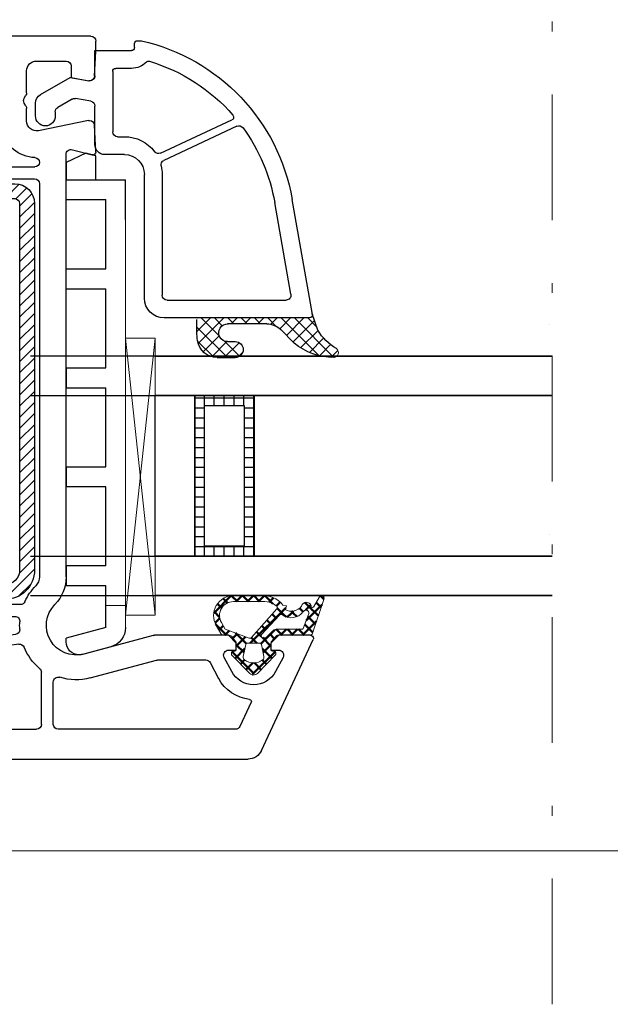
# Model space of a CAD drawing. Header units: millimetres. Extents: x -1427 to 10229, y -1578 to 5221.
# Tile 49 of 129: x 1488.58 to 1494.55, y -603.87 to -593.93. Entities that reach past the tile are written whole.
import ezdxf
from ezdxf import colors
from ezdxf.entities.mleader import LeaderData, LeaderLine
from ezdxf.math import Vec2, Vec3

# ---------------------------------------------------------------- set-up
doc = ezdxf.new("R2010")
doc.units = ezdxf.units.MM
doc.linetypes.add('AUSGEZOGEN', pattern=[0])
doc.linetypes.add('DASHDOT', pattern=[25.4, 12.7, -6.35, 0, -6.35])
for name, color, linetype in [('01TNR-01', 2, 'AUSGEZOGEN'), ('093200', 7, 'Continuous'), ('1', 7, 'Continuous'), ('10TNR-01', 7, 'AUSGEZOGEN'), ('HP122', 2, 'Continuous'), ('listwa', 5, 'Continuous'), ('VEKA_G_S1', 3, 'Continuous'), ('VEKA_G_S2', 92, 'Continuous'), ('VEKA_G_S3', 71, 'Continuous'), ('VEKA_G_S4', 3, 'Continuous'), ('VEKA_GLASSDISTANCER', 5, 'Continuous'), ('VEKA_GLASSDISTANCER_INSIDE', 5, 'Continuous'), ('VEKA_HATCH_ALU', 5, 'Continuous'), ('VEKA_POLYSULFID', 94, 'Continuous')]:
    doc.layers.add(name, color=color, linetype=linetype)
for name, color, linetype, lineweight in [('A_wymiary', 7, 'Continuous', 5), ('AM_0', 7, 'Continuous', 50), ('AT_1_2_WYMIARY_I_OPISY', 1, 'Continuous', 5), ('przerywana szyba', 7, 'DASHDOT', 15)]:
    doc.layers.add(name, color=color, linetype=linetype, lineweight=lineweight)
doc.styles.add('SIMPLEX', font='simplex.shx', dxfattribs={"width": 0.77})

# ---------------------------------------------------------------- blocks, each defined once
blk = doc.blocks.new('ad_dichtung')
at = {"layer": 'AM_0'}
h = blk.add_hatch(dxfattribs=at)
h.set_pattern_fill('ANSI37', color=256, scale=0.25, style=0)
h.set_pattern_definition([(45, (-59.8216, -111.7718), (-0.561266, 0.561266), []), (135, (-59.8216, -111.7718), (-0.561266, -0.561266), [])])
edge = h.paths.add_edge_path()
edge.add_arc((-1.45, -7.65), 0.15, 90, 180)
edge.add_line((-1.6, -7.65), (-1.6, -7.85))
edge.add_arc((-1.75, -7.85), 0.15, 270, 360, ccw=False)
edge.add_line((-1.75, -8), (-1.9, -8))
edge.add_arc((-1.9, -7.85), 0.15, 219.842, 270, ccw=False)
edge.add_line((-2.015, -7.946), (-3.861, -6.134))
edge.add_arc((-3.4, -5.75), 0.6, 180, 219.84201, ccw=False)
edge.add_arc((-3.4, -5.75), 0.6, 140.1573, 180, ccw=False)
edge.add_line((-3.861, -5.366), (-1.994, -3.533))
edge.add_arc((-1.9, -3.65), 0.15, 90, 128.78513, ccw=False)
edge.add_line((-1.9, -3.5), (-1.75, -3.5))
edge.add_arc((-1.75, -3.65), 0.15, 0, 90, ccw=False)
edge.add_line((-1.6, -3.65), (-1.6, -3.85))
edge.add_arc((-1.45, -3.85), 0.15, 180, 250.52878)
edge.add_line((-1.5, -3.991), (-1.45, -4))
edge.add_line((-1.45, -4), (-0.762, -4))
edge.add_arc((-0.756, -3.866), 0.134, 267.45854, 312.45854)
edge.add_line((-0.666, -3.965), (-0.054, -3.453))
edge.add_arc((-0.15, -3.338), 0.15, 309.9174, 355.27085)
edge.add_line((0, -3.35), (0, 0))
edge.add_arc((0.2, 0), 0.2, 122.42624, 179.99134, ccw=False)
edge.add_line((0.093, 0.169), (3.616, 1.351))
edge.add_arc((3.75, 1.14), 0.25, -60.95832, 122.42624, ccw=False)
edge.add_line((3.872, 0.921), (2.852, 0.289))
edge.add_arc((2.93, 0.185), 0.129, 126.72191, 302.00655)
edge.add_arc((2.823, -0.403), 0.51, -75.75248, 69.91993, ccw=False)
edge.add_arc((3.72, -1.937), 1.294, 126.59379, 209.45594)
edge.add_line((2.593, -2.573), (2.971, -2.443))
edge.add_line((2.971, -2.443), (3.051, -2.792))
edge.add_arc((1.459, -4.791), 2.555, -6.18442, 51.48698, ccw=False)
edge.add_line((4, -5.067), (4, -7.795))
edge.add_arc((2, -7.795), 2, 240, 360, ccw=False)
edge.add_line((1, -9.527), (0, -8.95))
edge.add_line((0, -8.95), (0, -8.232))
edge.add_arc((-0.3, -8.232), 0.3, 0, 50.08283)
edge.add_line((-0.107, -8.002), (-0.666, -7.535))
edge.add_arc((-0.762, -7.65), 0.15, 50.08292, 90)
edge.add_line((-0.762, -7.5), (-1.45, -7.5))
edge = h.paths.add_edge_path(flags=16)
edge.add_line((0.429, -3.819), (-0.137, -4.385))
edge.add_arc((0.147, -4.668), 0.4, 135.07028, 180)
edge.add_line((-0.253, -4.668), (-0.253, -4.803))
edge.add_arc((-0.053, -4.803), 0.2, 180, 308.77404)
edge.add_line((0.072, -4.959), (2.033, -3.13))
edge.add_arc((1.897, -2.983), 0.2, 313.00032, 383.66567)
edge.add_arc((3.332, -1.969), 1.562, 127.47881, 216.73797, ccw=False)
edge.add_arc((2.237, -0.465), 0.302, 298.53047, 478.56901)
edge.add_line((2.093, -0.2), (0.694, -0.742))
edge.add_arc((0.801, -0.911), 0.2, 122.34566, 179.99208)
edge.add_line((0.601, -0.911), (0.6, -3.473))
edge.add_arc((0.005, -3.395), 0.6, 314.96744, 352.50735, ccw=False)
edge = h.paths.add_edge_path(flags=16)
edge.add_line((2.665, -3.402), (-0.221, -5.964))
edge.add_arc((-0.096, -6.12), 0.2, 128.77404, 200.55678)
edge.add_line((-0.283, -6.19), (0.628, -8.62))
edge.add_line((0.628, -8.62), (1.3, -9.008))
edge.add_arc((2, -7.795), 1.4, 240, 360)
edge.add_line((3.4, -7.795), (3.4, -5.067))
edge.add_arc((1.351, -4.77), 2.071, 351.7499, 401.97314)
edge.add_arc((2.791, -3.558), 0.2, 60.10705, 128.77404)
edge = h.paths.add_edge_path(flags=16)
edge.add_arc((-1.3, -5.75), 1.5, 142.50475, 180)
edge.add_arc((-1.3, -5.75), 1.5, 180.00002, 217.49527)
edge.add_arc((-2.212, -6.45), 0.35, 217.49525, 281.29915)
edge.add_line((-2.144, -6.793), (-0.92, -6.547))
edge.add_arc((-0.95, -6.4), 0.15, 281.57112, 360)
edge.add_line((-0.8, -6.4), (-0.8, -5.1))
edge.add_arc((-0.95, -5.1), 0.15, 360, 438.62351)
edge.add_line((-0.92, -4.953), (-2.143, -4.707))
edge.add_arc((-2.212, -5.05), 0.35, 78.62349, 142.50473)
for p, q in [((0.093, 0.169), (3.616, 1.351)), ((0, 0), (0, -3.35)), ((2.852, 0.289), (3.872, 0.921)), ((0.601, -0.911), (0.6, -3.473)), ((0.694, -0.742), (2.093, -0.2)), ((2.971, -2.443), (2.593, -2.573)), ((3.051, -2.792), (2.971, -2.443)), ((-1.994, -3.533), (-3.861, -5.366)), ((-1.75, -3.5), (-1.9, -3.5)), ((-1.6, -3.85), (-1.6, -3.65)), ((-0.054, -3.453), (-0.666, -3.965)), ((2.665, -3.402), (-0.221, -5.964)), ((0.429, -3.819), (-0.137, -4.385)), ((0.072, -4.959), (2.033, -3.13)), ((-0.92, -4.953), (-2.143, -4.707)), ((-1.45, -4), (-1.5, -3.991)), ((-0.762, -4), (-1.45, -4)), ((-0.253, -4.668), (-0.253, -4.803)), ((-0.8, -6.4), (-0.8, -5.1)), ((3.4, -7.795), (3.4, -5.067)), ((4, -7.795), (4, -5.067)), ((-3.861, -6.134), (-2.015, -7.946)), ((-2.144, -6.793), (-0.92, -6.547)), ((-0.283, -6.19), (0.628, -8.62)), ((-1.6, -7.85), (-1.6, -7.65)), ((-1.45, -7.5), (-0.762, -7.5)), ((-0.666, -7.535), (-0.107, -8.002)), ((-1.9, -8), (-1.75, -8)), ((0, -8.232), (0, -8.95)), ((0, -8.95), (1, -9.527)), ((0.628, -8.62), (1.3, -9.008))]:
    blk.add_line(p, q)
for centre, radius, start, end in [((3.75, 1.14), 0.25, 299.04168, 122.42624), ((0.2, 0), 0.2, 122.42624, 179.99134), ((2.93, 0.185), 0.129, 126.72191, 302.00655), ((2.823, -0.403), 0.51, 284.24752, 69.91993), ((0.801, -0.911), 0.2, 122.34566, 179.99208), ((3.332, -1.969), 1.562, 127.47881, 216.73797), ((2.237, -0.465), 0.302, 298.53047, 118.56901), ((3.72, -1.937), 1.294, 126.59379, 209.45594), ((1.897, -2.983), 0.2, 313.00032, 23.66567), ((1.459, -4.791), 2.555, 353.81558, 51.48698), ((-1.9, -3.65), 0.15, 90, 128.78513), ((-1.75, -3.65), 0.15, 0, 90), ((-1.45, -3.85), 0.15, 180, 250.52878), ((-0.756, -3.866), 0.134, 267.45854, 312.45854), ((-0.15, -3.338), 0.15, 309.9174, 355.27085), ((0.005, -3.395), 0.6, 314.96744, 352.50735), ((2.791, -3.558), 0.2, 60.10705, 128.77404), ((1.351, -4.77), 2.071, 351.7499, 41.97314), ((-1.3, -5.75), 1.5, 142.50475, 180), ((-2.212, -5.05), 0.35, 78.62349, 142.50473), ((-0.95, -5.1), 0.15, 360, 78.62351), ((0.147, -4.668), 0.4, 135.07028, 180), ((-0.053, -4.803), 0.2, 180, 308.77404), ((-3.4, -5.75), 0.6, 140.1573, 180), ((-3.4, -5.75), 0.6, 180, 219.84201), ((-1.3, -5.75), 1.5, 180.00002, 217.49527), ((-0.096, -6.12), 0.2, 128.77404, 200.55678), ((-2.212, -6.45), 0.35, 217.49525, 281.29915), ((-0.95, -6.4), 0.15, 281.57112, 0), ((-1.9, -7.85), 0.15, 219.842, 270), ((-1.75, -7.85), 0.15, 270, 360), ((-1.45, -7.65), 0.15, 90, 180), ((-0.762, -7.65), 0.15, 50.08292, 90), ((2, -7.795), 2, 240, 360), ((2, -7.795), 1.4, 240, 360), ((-0.3, -8.232), 0.3, 0, 50.08283)]:
    blk.add_arc(centre, radius, start, end)
blk = doc.blocks.new('hp172')
for p, q in [((0, -2.717), (0, 0)), ((0, 0), (49.385, 0)), ((50.745, -0.866), (55.971, -12.073)), ((4.5, -2.8), (2, -2.8)), ((0.988, -3.912), (0.146, -3.071)), ((1.5, -3.3), (1.5, -3.7)), ((5, -12.4), (5, -3.3)), ((7.7, -8.565), (7.7, -3.5)), ((8.2, -3), (28, -3)), ((28.5, -3.5), (28.5, -8.763)), ((29.7, -3.5), (29.7, -7.776)), ((48.111, -3), (30.2, -3)), ((49.706, -5.737), (48.564, -3.289)), ((33.423, -8.187), (40.124, -9.983)), ((45.561, -9.734), (46.415, -8.125)), ((47.74, -8.828), (46.977, -10.266)), ((52.92, -10.266), (52.157, -8.828)), ((26.211, -11.602), (8.13, -9.06)), ((7.7, -13.9), (7.7, -10.585)), ((8.27, -10.09), (16.07, -11.186)), ((39.795, -12.483), (32.776, -10.602)), ((40.254, -10), (45.12, -10)), ((16.5, -11.681), (16.5, -13.9)), ((25.885, -12.566), (18.07, -11.467)), ((48.199, -11.7), (47.399, -12.5)), ((47.419, -11), (48.199, -11)), ((48.199, -11), (48.199, -11.7)), ((51.699, -11.7), (51.699, -11)), ((51.699, -11), (52.479, -11)), ((52.499, -12.5), (51.699, -11.7)), ((0.5, -12.9), (4.5, -12.9)), ((17.5, -11.962), (17.5, -13.9)), ((47.399, -12.5), (39.925, -12.5)), ((55.699, -12.5), (52.499, -12.5)), ((16, -14.4), (8.2, -14.4)), ((18, -14.4), (25.813, -14.4)), ((-2, -32.9), (-2, -15.4)), ((26.371, -15.6), (1.2, -15.6)), ((0.7, -16.1), (0.7, -32.2)), ((28.3, -58.1), (28.3, -18.399)), ((31, -18.399), (31, -61.061)), ((1.2, -32.7), (7, -32.7)), ((-2.5, -32.9), (-2, -32.9)), ((-4, -35.4), (-4, -34.4)), ((-1.8, -35.4), (-4, -35.4)), ((-1.8, -37.4), (-1.8, -35.4)), ((7, -35.4), (1, -35.4)), ((1, -35.4), (1, -37.4)), ((7.5, -42.875), (7.5, -35.9)), ((10.2, -35.9), (10.2, -39.911)), ((1, -37.4), (-1.8, -37.4)), ((10.514, -40.376), (12.386, -41.124)), ((12.7, -41.589), (12.7, -42.05)), ((10.7, -42.75), (10.7, -44.25)), ((12.5, -42.25), (11.2, -42.25)), ((7.97, -43.428), (7.559, -43.017)), ((7.559, -43.983), (7.963, -43.579)), ((7.5, -51.1), (7.5, -44.125)), ((11.2, -44.75), (12.5, -44.75)), ((12.7, -44.95), (12.7, -45.411)), ((12.386, -45.876), (10.514, -46.624)), ((10.2, -47.089), (10.2, -51.1)), ((-1.8, -51.6), (-1.8, -49.6)), ((-1.8, -49.6), (1, -49.6)), ((1, -49.6), (1, -51.6)), ((-4, -60.5), (-4, -51.6)), ((-4, -51.6), (-1.8, -51.6)), ((1, -51.6), (7, -51.6)), ((7, -54.3), (-0.8, -54.3)), ((-1.3, -54.8), (-1.3, -58.1)), ((18.3, -58.1), (18.3, -57.3)), ((19.3, -57.3), (19.3, -58.1)), ((-0.8, -58.6), (17.8, -58.6)), ((19.8, -58.6), (27.8, -58.6)), ((-1.3, -60.5), (-1.3, -60.3)), ((-0.8, -59.8), (7, -59.8)), ((7.5, -60.3), (7.5, -63.4)), ((8.5, -63.4), (8.5, -60.3)), ((9, -59.8), (27.829, -59.8)), ((-24, -72), (-24, -61.3)), ((-23.7, -61), (-20.5, -61)), ((-20.5, -61), (-19.7, -61.8)), ((-16.2, -61.8), (-15.4, -61)), ((-15.4, -61), (-4.5, -61)), ((31.629, -61.544), (33.622, -61.01)), ((33.999, -61.316), (33.857, -64.026)), ((-19.7, -62.5), (-21, -62.5)), ((-19.7, -61.8), (-19.7, -62.5)), ((-16.2, -62.5), (-16.2, -61.8)), ((-15.662, -62.5), (-16.2, -62.5)), ((-15.42, -62.5), (-15.662, -62.5)), ((-21.5, -63), (-21.5, -64.337)), ((-15.744, -64.675), (-14.979, -63.235)), ((-13.12, -63.5), (-4.7, -63.5)), ((-2.2, -63.4), (-2.2, -62.919)), ((33.258, -64.49), (28.199, -63.461)), ((-14.42, -65.379), (-13.562, -63.765)), ((-4.2, -64), (-4.2, -69.5)), ((7, -63.9), (-1.7, -63.9)), ((23.93, -63.9), (9, -63.9)), ((27, -64.441), (27, -65.712)), ((-21.25, -64.77), (-19.699, -65.665)), ((-2.2, -65.2), (-2.2, -69.5)), ((7, -64.7), (-1.7, -64.7)), ((7.5, -69.5), (7.5, -65.2)), ((8.5, -65.2), (8.5, -69.5)), ((23.932, -64.7), (9, -64.7)), ((-18.45, -66), (-17.95, -66)), ((26.933, -65.962), (26.767, -66.25)), ((-21, -67.506), (-21, -69.5)), ((-17.95, -67.5), (-18.45, -67.5)), ((-14.976, -69.706), (-16.124, -67.547)), ((-13.828, -69.735), (-15.287, -66.991)), ((26.767, -66.75), (26.933, -67.038)), ((27, -67.288), (27, -69.5)), ((-10, -68.5), (-10, -69.8)), ((-9, -69.8), (-9, -68.5)), ((24.3, -69.5), (24.3, -67.853)), ((31.5, -68.822), (33.282, -68.508)), ((31.5, -70), (31.5, -68.822)), ((33.868, -68.974), (34, -71.497)), ((-20.5, -70), (-15.152, -70)), ((-10.2, -70), (-13.386, -70)), ((-4.7, -70), (-8.8, -70)), ((-1.7, -70), (7, -70)), ((9, -70), (23.8, -70)), ((28, -70.5), (31, -70.5)), ((34, -71.497), (34, -72.5)), ((33.5, -73), (-23, -73))]:
    blk.add_line(p, q)
for centre, radius, start, end in [((49.385, -1.5), 1.5, 25, 90), ((0.5, -2.717), 0.5, 180, 225), ((2, -3.3), 0.5, 90, 180), ((4.5, -3.3), 0.5, 0, 90), ((1.2, -3.7), 0.3, 225, 360), ((8.2, -3.5), 0.5, 90, 180), ((28, -3.5), 0.5, 0, 90), ((30.2, -3.5), 0.5, 90, 180), ((48.111, -3.5), 0.5, 25, 90), ((49.525, -5.821), 0.2, 275.79555, 25), ((49.949, -10), 4, 95.79555, 152.04245), ((30.2, -7.776), 0.5, 180, 287.4576), ((49.949, -10), 2.5, 27.95755, 152.04245), ((8.2, -8.565), 0.5, 180, 262), ((28, -8.763), 0.5, 310.17777, 0), ((32, -13.5), 5.5, 75, 107.4576), ((32, -13.5), 5.7, 130.17777, 157.29027), ((45.12, -9.5), 0.5, 270, 332.04245), ((8.2, -10.585), 0.5, 82, 180), ((32, -13.5), 3, 75, 224.41531), ((40.254, -9.5), 0.5, 255, 270), ((47.419, -10.5), 0.5, 152.04245, 270), ((52.479, -10.5), 0.5, 270, 27.95755), ((16, -11.681), 0.5, 0, 82), ((18, -11.962), 0.5, 82, 180), ((26.281, -11.106), 0.5, 262, 337.29027), ((0.5, -15.4), 2.5, 90, 180), ((4.5, -12.4), 0.5, 270, 0), ((25.815, -13.061), 0.5, 355.93694, 82), ((39.925, -12), 0.5, 255, 270), ((55.699, -12.2), 0.3, 270, 0), ((55.699, -12.2), 0.3, 360, 25), ((55.699, -12.2), 0.3, 360, 25), ((8.2, -13.9), 0.5, 180, 270), ((16, -13.9), 0.5, 270, 0), ((18, -13.9), 0.5, 180, 270), ((25.813, -13.9), 0.5, 270, 3.69907), ((32, -13.5), 5.7, 175.93694, 183.69907), ((1.2, -16.1), 0.5, 90, 180), ((26.371, -16.1), 0.5, 24.79386, 90), ((32, -13.5), 5.7, 204.79386, 224.41531), ((27, -18.399), 4, 0, 44.41531), ((27, -18.399), 1.3, 0, 44.41531), ((1.2, -32.2), 0.5, 180, 270), ((7, -35.9), 3.2, 0, 90), ((-2.5, -34.4), 1.5, 90, 180), ((7, -35.9), 0.5, 0, 90), ((10.7, -39.911), 0.5, 180, 248.19859), ((12.2, -41.589), 0.5, 0, 68.19859), ((11.2, -42.75), 0.5, 90, 180), ((12.5, -42.05), 0.2, 270, 0), ((7.7, -42.875), 0.2, 180, 225), ((7.898, -43.5), 0.102, 309.84522, 0.17396), ((7.899, -43.5), 0.101, 0, 45), ((7.7, -44.125), 0.2, 134.94109, 180), ((11.2, -44.25), 0.5, 180, 270), ((12.5, -44.95), 0.2, 0, 90), ((12.2, -45.411), 0.5, 291.80141, 0), ((10.7, -47.089), 0.5, 111.80141, 180), ((7, -51.1), 0.5, 270, 0), ((7, -51.1), 3.2, 270, 0), ((-0.8, -54.8), 0.5, 90, 180), ((18.8, -57.3), 0.5, 90, 180), ((18.8, -57.3), 0.5, 0, 90), ((-0.8, -58.1), 0.5, 180, 270), ((17.8, -58.1), 0.5, 270, 0), ((19.8, -58.1), 0.5, 180, 270), ((27.8, -58.1), 0.5, 270, 0), ((-4.5, -60.5), 0.5, 270, 0), ((-4.5, -60.5), 3.2, 319.17911, 0), ((-0.8, -60.3), 0.5, 90, 180), ((7, -60.3), 0.5, 0, 90), ((9, -60.3), 0.5, 90, 180), ((27.829, -60.271), 0.471, 272.349, 90), ((-23.7, -61.3), 0.3, 90, 180), ((28, -64.438), 3.7, 92.349, 165.68589), ((31.5, -61.061), 0.5, 180, 285), ((33.7, -61.3), 0.3, 90, 105), ((33.7, -61.3), 0.3, 1.81146, 90), ((33.7, -61.3), 0.3, 357, 1.81146), ((-21, -63), 0.5, 90, 180), ((-15.42, -63), 0.5, 0, 90), ((-1.7, -62.919), 0.5, 139.17911, 180), ((-15.42, -63), 0.5, 332, 360), ((-13.12, -64), 0.5, 90, 152), ((-4.7, -64), 0.5, 0, 90), ((-1.7, -63.4), 0.5, 180, 270), ((7, -63.4), 0.5, 270, 0), ((9, -63.4), 0.5, 180, 270), ((23.93, -63.4), 0.5, 270, 345.68589), ((28, -64.441), 1, 78.5, 180), ((-21, -64.337), 0.5, 180, 240), ((33.358, -64), 0.5, 258.5, 270), ((33.358, -64), 0.5, 270, 357), ((-17.95, -63.502), 2.498, 270, 332), ((-17.95, -63.502), 3.998, 313.65234, 332), ((-1.7, -65.2), 0.5, 90, 180), ((7, -65.2), 0.5, 0, 90), ((9, -65.2), 0.5, 90, 180), ((23.932, -65.068), 0.368, 336.33645, 90), ((27.2, -66.5), 3.2, 156.33645, 205.00783), ((-18.45, -63.502), 2.498, 240, 270), ((-14.845, -66.756), 0.5, 133.65234, 208), ((27.2, -66.5), 0.5, 150, 210), ((26.5, -65.712), 0.5, 330, 0), ((-20.5, -67.506), 0.5, 62.88685, 180), ((-18.45, -63.502), 3.998, 242.88685, 270), ((-17.95, -63.502), 3.998, 270, 287.93101), ((-16.565, -67.782), 0.5, 28, 107.93101), ((26.5, -67.288), 0.5, 0, 30), ((-9.5, -68.5), 0.5, 90, 180), ((-9.5, -68.5), 0.5, 0, 90), ((33.368, -69), 0.5, 90, 100), ((33.368, -69), 0.5, 3, 90), ((-20.5, -69.5), 0.5, 180, 270), ((-4.7, -69.5), 0.5, 270, 0), ((-1.7, -69.5), 0.5, 180, 270), ((7, -69.5), 0.5, 270, 0), ((9, -69.5), 0.5, 180, 270), ((23.8, -69.5), 0.5, 270, 360), ((28, -69.5), 1, 180, 270), ((-15.152, -69.8), 0.2, 270, 28), ((-13.386, -69.5), 0.5, 208, 270), ((-10.2, -69.8), 0.2, 270, 0), ((-8.8, -69.8), 0.2, 180, 270), ((31, -70), 0.5, 270, 0), ((-23, -72), 1, 180, 270), ((33.5, -72.5), 0.5, 270, 360)]:
    blk.add_arc(centre, radius, start, end)
blk = doc.blocks.new('vs102')
for p, q in [((5, 42), (-16.6, 42)), ((-18.6, 40), (-18.6, 26)), ((-17.1, 40), (-17.1, 26)), ((5, 40.5), (-16.6, 40.5)), ((6.5, 2), (6.5, 39)), ((8, 2), (8, 39)), ((-18.6, 26), (-17.1, 26)), ((0, 0), (0, 1.5)), ((0, 1.5), (6, 1.5)), ((0, 0), (6, 0))]:
    blk.add_line(p, q)
for centre, radius, start, end in [((-16.6, 40), 2, 90, 180), ((5, 39), 3, 0, 90), ((-16.6, 40), 0.5, 90, 180), ((5, 39), 1.5, 0, 90), ((6, 2), 0.5, 270, 0), ((6, 2), 2, 270, 0)]:
    blk.add_arc(centre, radius, start, end)
blk = doc.blocks.new('A$Cfb992a37')
at = {"layer": '10TNR-01'}
h = blk.add_hatch(dxfattribs=at)
h.set_pattern_fill('ANSI37', color=256, scale=0.3, angle=-90, style=0)
h.set_pattern_definition([(315, (40.0066, 214.0071), (0.673519, 0.673519), []), (45, (40.0066, 214.0071), (-0.673519, 0.673519), [])])
h.paths.add_polyline_path([(152.197, 62.282), (152.626, 63.527, -0.1343), (154.491, 65.378, 0.719318), (154.204, 66.282, 0.175188), (150.217, 64.816), (148.871, 63.471, -0.200168), (147.45, 62.882), (143.509, 62.882, -1.00895), (143.497, 64.681), (144.266, 64.681, 1), (144.266, 66.282), (142.437, 66.282, 0.372972), (140.455, 64.565, 0.035721), (140.394, 63.71), (140.394, 62.282)])
at = {"layer": 'listwa'}
h = blk.add_hatch(dxfattribs=at)
h.set_pattern_fill('ANSI31', color=256, scale=0.25, angle=-90, style=0)
h.set_pattern_definition([(315, (-17.03385, -69.8095), (0.561266, 0.561266), [])])
h.paths.add_polyline_path([(123.973, 87.733, 0.414214), (120.973, 90.733), (99.373, 90.733, 0.414214), (97.373, 88.733), (97.373, 74.733), (98.873, 74.733), (98.873, 88.733, -0.414214), (99.373, 89.233), (120.973, 89.233, -0.414214), (122.473, 87.733), (122.473, 50.733, -0.414214), (121.973, 50.233), (115.973, 50.233), (115.973, 48.733), (121.973, 48.733, 0.414214), (123.973, 50.733)])
at = {"color": 7}
for p, q in [((133.173, 93.561), (133.173, 93.33)), ((133.173, 93.33), (133.173, 92.41)), ((133.173, 92.41), (133.172, 91.312)), ((133.172, 64.318), (136.172, 92.318)), ((133.172, 92.318), (136.172, 64.318)), ((131.173, 91.33), (133.172, 91.312)), ((133.172, 91.312), (133.173, 52.33)), ((133.173, 90.41), (133.172, 91.312))]:
    blk.add_line(p, q, dxfattribs=at)
blk.add_lwpolyline([(136.172, 92.318), (136.172, 92.318), (136.172, 92.318), (136.172, 92.318), (133.172, 92.318), (133.172, 92.318), (133.172, 92.318), (133.172, 64.318), (133.172, 64.318), (136.172, 64.318), (136.172, 64.318), (136.172, 64.318), (136.172, 64.318), (136.172, 64.318), (136.172, 64.318), (136.172, 92.318), (136.172, 92.318)], close=True, dxfattribs=at)
blk.add_arc((154.196, 65.782), 0.5, 306.14677, 90, dxfattribs=at)
at = {"layer": '01TNR-01', "color": 7}
for p, q in [((142.437, 66.282), (144.266, 66.282)), ((144.266, 64.681), (143.491, 64.681))]:
    blk.add_line(p, q, dxfattribs=at)
for centre, radius, start, end in [((142.437, 64.28), 2.002, 90, 171.81639), ((144.266, 65.481), 0.801, 270, 90), ((154.238, 60.034), 6.248, 89.83621, 130.05928)]:
    blk.add_arc(centre, radius, start, end, dxfattribs=at)
at = {"layer": '01TNR-01'}
blk.add_arc((135.507, 36.648), 0.3, 223.94498, 286.81705, dxfattribs=at)
at = {"layer": '093200', "color": 7}
for p, q in [((127.173, 87.33), (127.173, 89.33)), ((127.173, 67.33), (127.173, 69.33)), ((133.173, 52.33), (133.173, 48.33)), ((127.173, 48.33), (127.173, 48.41)), ((127.173, 46.585), (127.173, 48.33)), ((130.173, 45.921), (129.173, 45.653))]:
    blk.add_line(p, q, dxfattribs=at)
at = {"layer": '1', "color": 7}
for p, q in [((131.691, 95.493), (128.809, 96.265)), ((127.173, 95.009), (127.173, 94.633)), ((131.173, 93.561), (127.173, 94.633)), ((131.173, 93.561), (131.173, 93.33)), ((131.173, 93.33), (131.173, 90.41)), ((131.173, 90.41), (131.173, 89.33)), ((131.173, 89.33), (127.173, 89.33)), ((131.173, 87.33), (127.173, 87.33)), ((131.173, 87.33), (131.173, 79.91)), ((131.173, 79.91), (131.173, 79.33)), ((131.173, 79.33), (127.173, 79.33)), ((127.173, 77.33), (127.173, 79.33)), ((127.173, 77.33), (131.173, 77.33)), ((131.173, 77.33), (131.173, 69.33)), ((127.173, 69.33), (131.173, 69.33)), ((127.173, 67.33), (131.173, 67.33)), ((131.173, 67.33), (131.173, 59.33)), ((127.173, 59.33), (131.173, 59.33)), ((127.173, 59.33), (127.173, 57.33)), ((127.173, 57.33), (131.173, 57.33)), ((131.173, 57.33), (131.173, 50.33)), ((127.173, 50.33), (131.173, 50.33)), ((127.173, 50.33), (127.173, 48.41)), ((127.173, 48.33), (130.173, 48.33)), ((130.173, 48.33), (130.173, 45.921)), ((130.173, 48.33), (133.173, 48.33)), ((129.173, 45.653), (127.173, 46.585))]:
    blk.add_line(p, q, dxfattribs=at)
for centre, radius, start, end in [((128.473, 95.009), 1.3, 90, 180), ((128.473, 95.009), 1.3, 75, 90), ((131.173, 93.561), 2, 0, 75)]:
    blk.add_arc(centre, radius, start, end, dxfattribs=at)
at = {"layer": '10TNR-01', "color": 7}
for p, q in [((150.217, 64.816), (148.865, 63.465)), ((140.394, 63.71), (140.394, 62.432)), ((147.45, 62.882), (143.481, 62.882))]:
    blk.add_line(p, q, dxfattribs=at)
at = {"layer": '10TNR-01'}
for p, q in [((152.626, 63.527), (152.05, 61.855)), ((151.778, 62.282), (137.079, 62.282)), ((152.074, 61.93), (150.025, 50.309)), ((135.079, 60.282), (135.079, 47.782)), ((136.879, 47.782), (136.879, 59.982)), ((137.379, 60.482), (149.395, 60.482)), ((149.887, 59.895), (148.252, 50.622)), ((133.079, 45.782), (131.079, 45.782)), ((144.438, 42.927), (137.059, 46.368)), ((130.079, 44.782), (130.079, 40.878)), ((136.721, 45.643), (143.936, 42.278)), ((132.379, 43.982), (133.079, 43.982)), ((131.879, 37.382), (131.879, 43.482)), ((124.079, 41.886), (124.079, 40.585)), ((126.079, 41.451), (126.079, 41.886)), ((127.791, 40.174), (126.329, 41.018)), ((129.666, 40.386), (128.128, 40.115)), ((124.579, 39.719), (127.579, 37.987)), ((127.579, 37.987), (129.493, 38.324)), ((130.079, 37.832), (130.079, 35.282)), ((133.779, 37.082), (132.179, 37.082)), ((130.079, 35.282), (133.779, 35.282)), ((134.079, 34.982), (134.079, 34.582)), ((134.379, 34.282), (134.773, 34.282))]:
    blk.add_line(p, q, dxfattribs=at)
at = {"layer": '10TNR-01', "color": 7}
for centre, radius, start, end in [((143.495, 63.781), 0.899, 89.87618, 273.22542), ((156.942, 61.044), 4.979, 119.48504, 150.08137), ((146.4, 63.71), 6.006, 171.81639, 179.99955), ((147.455, 64.881), 1.998, 269.83981, 314.88354)]:
    blk.add_arc(centre, radius, start, end, dxfattribs=at)
at = {"layer": '10TNR-01'}
for centre, radius, start, end in [((137.079, 60.282), 2, 90, 180), ((151.778, 61.982), 0.3, 350, 90), ((137.379, 59.982), 0.5, 90, 180), ((149.395, 59.982), 0.5, 350, 90), ((130.329, 53.782), 20, 282.83857, 350), ((130.329, 53.782), 18.2, 324.00657, 350), ((133.079, 47.782), 2, 270, 0), ((133.079, 47.782), 3.8, 347.08147, 0), ((137.271, 46.821), 0.5, 167.08147, 245), ((131.079, 44.782), 1, 90, 180), ((133.079, 47.782), 3.8, 270, 322.91853), ((136.51, 45.19), 0.5, 65, 142.91853), ((132.379, 43.482), 0.5, 90, 180), ((125.079, 41.886), 1, 0, 180), ((144.649, 43.38), 0.5, 245, 324.00657), ((130.329, 53.782), 18.2, 286.81705, 318.86203), ((143.81, 42.006), 0.3, 318.86203, 65), ((126.579, 41.451), 0.5, 180, 240), ((129.579, 40.878), 0.5, 280, 0), ((125.079, 40.585), 1, 180, 240), ((128.041, 40.607), 0.5, 240, 280), ((129.579, 37.832), 0.5, 0, 100), ((132.179, 37.382), 0.3, 180, 270), ((133.779, 34.982), 2.1, 43.94498, 90), ((133.779, 34.982), 0.3, 0, 90), ((134.379, 34.582), 0.3, 180, 270)]:
    blk.add_arc(centre, radius, start, end, dxfattribs=at)
at = {"layer": 'HP122'}
blk.add_arc((129.873, 45.518), 0.3, 90, 105, dxfattribs=at)
at = {"layer": 'przerywana szyba'}
blk.add_line((176.285, 131.609), (176.285, 11.609), dxfattribs=at)
at = {"layer": 'VEKA_G_S1', "color": 3, "linetype": 'Continuous'}
for p, q in [((176.062, 84.156), (176.062, 84.156)), ((176.285, 70.131), (136.172, 70.131)), ((176.285, 66.131), (123.577, 66.131)), ((136.172, 66.131), (176.285, 66.131))]:
    blk.add_line(p, q, dxfattribs=at)
at = {"layer": 'VEKA_G_S2', "color": 92, "linetype": 'Continuous'}
for p, q in [((146.172, 70.131), (146.172, 86.333)), ((146.172, 86.333), (176.285, 86.333)), ((123.577, 70.131), (176.285, 70.131)), ((176.285, 70.131), (146.172, 70.131))]:
    blk.add_line(p, q, dxfattribs=at)
at = {"layer": 'VEKA_G_S3', "color": 71, "linetype": 'Continuous'}
for p, q in [((123.577, 86.333), (176.285, 86.333)), ((176.285, 86.333), (136.172, 86.333)), ((176.062, 62.954), (176.062, 62.954))]:
    blk.add_line(p, q, dxfattribs=at)
at = {"layer": 'VEKA_G_S4', "color": 3, "linetype": 'Continuous'}
for p, q in [((123.577, 90.333), (176.285, 90.333)), ((176.285, 90.333), (136.172, 90.333)), ((176.062, 62.954), (176.062, 62.954))]:
    blk.add_line(p, q, dxfattribs=at)
at = {"layer": 'VEKA_GLASSDISTANCER', "color": 5, "linetype": 'Continuous'}
for p, q in [((146.172, 86.333), (140.172, 86.333)), ((140.172, 86.333), (140.172, 70.131)), ((146.172, 70.131), (146.172, 86.333)), ((140.172, 70.131), (146.172, 70.131)), ((146.172, 70.131), (146.172, 70.131))]:
    blk.add_line(p, q, dxfattribs=at)
at = {"layer": 'VEKA_GLASSDISTANCER_INSIDE', "color": 5, "linetype": 'Continuous'}
for p, q in [((145.172, 85.333), (141.172, 85.333)), ((141.172, 85.333), (141.172, 71.131)), ((145.172, 71.131), (145.172, 85.333)), ((141.172, 71.131), (145.172, 71.131))]:
    blk.add_line(p, q, dxfattribs=at)
at = {"layer": 'VEKA_HATCH_ALU', "color": 5, "linetype": 'Continuous'}
for p, q in [((141.114, 70.131), (141.114, 86.333)), ((142.114, 85.333), (142.114, 86.333)), ((143.114, 85.333), (143.114, 86.333)), ((144.114, 85.333), (144.114, 86.333)), ((145.114, 85.333), (145.114, 86.333)), ((146.114, 70.131), (146.114, 86.333)), ((140.172, 85.369), (146.172, 85.369)), ((140.172, 84.369), (141.172, 84.369)), ((145.172, 84.369), (146.172, 84.369)), ((140.172, 83.369), (141.172, 83.369)), ((145.172, 83.369), (146.172, 83.369)), ((140.172, 82.369), (141.172, 82.369)), ((145.172, 82.369), (146.172, 82.369)), ((140.172, 81.369), (141.172, 81.369)), ((145.172, 81.369), (146.172, 81.369)), ((140.172, 80.369), (141.172, 80.369)), ((145.172, 80.369), (146.172, 80.369)), ((140.172, 79.369), (141.172, 79.369)), ((145.172, 79.369), (146.172, 79.369)), ((140.172, 78.369), (141.172, 78.369)), ((145.172, 78.369), (146.172, 78.369)), ((140.172, 77.369), (141.172, 77.369)), ((145.172, 77.369), (146.172, 77.369)), ((140.172, 76.369), (141.172, 76.369)), ((145.172, 76.369), (146.172, 76.369)), ((140.172, 75.369), (141.172, 75.369)), ((145.172, 75.369), (146.172, 75.369)), ((140.172, 74.369), (141.172, 74.369)), ((145.172, 74.369), (146.172, 74.369)), ((140.172, 73.369), (141.172, 73.369)), ((145.172, 73.369), (146.172, 73.369)), ((140.172, 72.369), (141.172, 72.369)), ((145.172, 72.369), (146.172, 72.369)), ((140.172, 71.369), (141.172, 71.369)), ((142.114, 70.131), (142.114, 71.131)), ((143.114, 70.131), (143.114, 71.131)), ((144.114, 70.131), (144.114, 71.131)), ((145.114, 70.131), (145.114, 71.131)), ((145.172, 71.369), (146.172, 71.369)), ((140.172, 70.369), (146.172, 70.369))]:
    blk.add_line(p, q, dxfattribs=at)
at = {"layer": 'VEKA_POLYSULFID', "color": 94, "linetype": 'Continuous'}
for p, q in [((140.172, 86.333), (136.173, 86.333)), ((136.173, 86.333), (136.173, 70.131)), ((140.172, 70.131), (140.172, 86.333)), ((136.173, 70.131), (140.172, 70.131))]:
    blk.add_line(p, q, dxfattribs=at)
at = {"rotation": 269.9999999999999}
blk.add_blockref('ad_dichtung', (151.872, 94.333), dxfattribs=at)
at = {"layer": '10TNR-01'}
blk.add_blockref('hp172', (96.173, 106.833), dxfattribs=at)
at = {"layer": 'listwa'}
blk.add_blockref('vs102', (115.973, 48.733), dxfattribs=at)

msp = doc.modelspace()

# ---------------------------------------------------------------- linework, layer by layer
at = {"layer": 'A_wymiary'}
msp.add_lwpolyline([(1478.24497, -602.32556), (1582.42708, -602.32556)], dxfattribs=at)

# ---------------------------------------------------------------- block references
at = {"layer": 'A_wymiary', "xscale": -0.1, "yscale": 0.1, "zscale": 0.1, "rotation": 180}
msp.add_blockref('A$Cfb992a37', (1476.32766, -590.714), dxfattribs=at)

# ---------------------------------------------------------------- leaders
at = {"layer": 'AT_1_2_WYMIARY_I_OPISY'}
ml = msp.add_multileader_mtext('Standard', dxfattribs=at)
ml.set_content('{\\C7;kotwa montażowa }', color=256, style='SIMPLEX')
ml.set_leader_properties()
ml.build(insert=Vec2(0, 0))
ml.multileader.update_dxf_attribs({"text_right_attachment_type": 6, "dogleg_length": 0.36, "arrow_head_size": 1})
ctx = ml.context
ctx.base_point, ctx.char_height, ctx.arrow_head_size, ctx.landing_gap_size, ctx.plane_origin = Vec3(1497.69323, -585.27885), 2, 1, 0.2, Vec3(1469.46364, -585.27885)
ctx.right_attachment = 6
notes = []
notes.append((ctx, [(0, (1, 1, 0), (1496.77363, -585.27885), (1, 0), 0.9196, [(0, [(1479.05411, -597.4902)], 0, [])])]))
ctx.mtext.insert, ctx.mtext.rotation, ctx.mtext.flow_direction = Vec3(1497.89323, -584.27885), 6.2831853, 5
for ctx, leaders in notes:
    for number, flags, end, landing, length, lines in leaders:
        leader = LeaderData()
        leader.index, (leader.has_last_leader_line, leader.has_dogleg_vector, leader.attachment_direction) = number, flags
        leader.last_leader_point, leader.dogleg_vector, leader.dogleg_length = Vec3(end), Vec3(landing), length
        for number, points, colour, breaks in lines:
            line = LeaderLine()
            line.index, line.vertices, line.color, line.breaks = number, Vec3.list(points), colors.encode_raw_color(colour), breaks
            leader.lines.append(line)
        ctx.leaders.append(leader)

doc.saveas('drawing.dxf')
